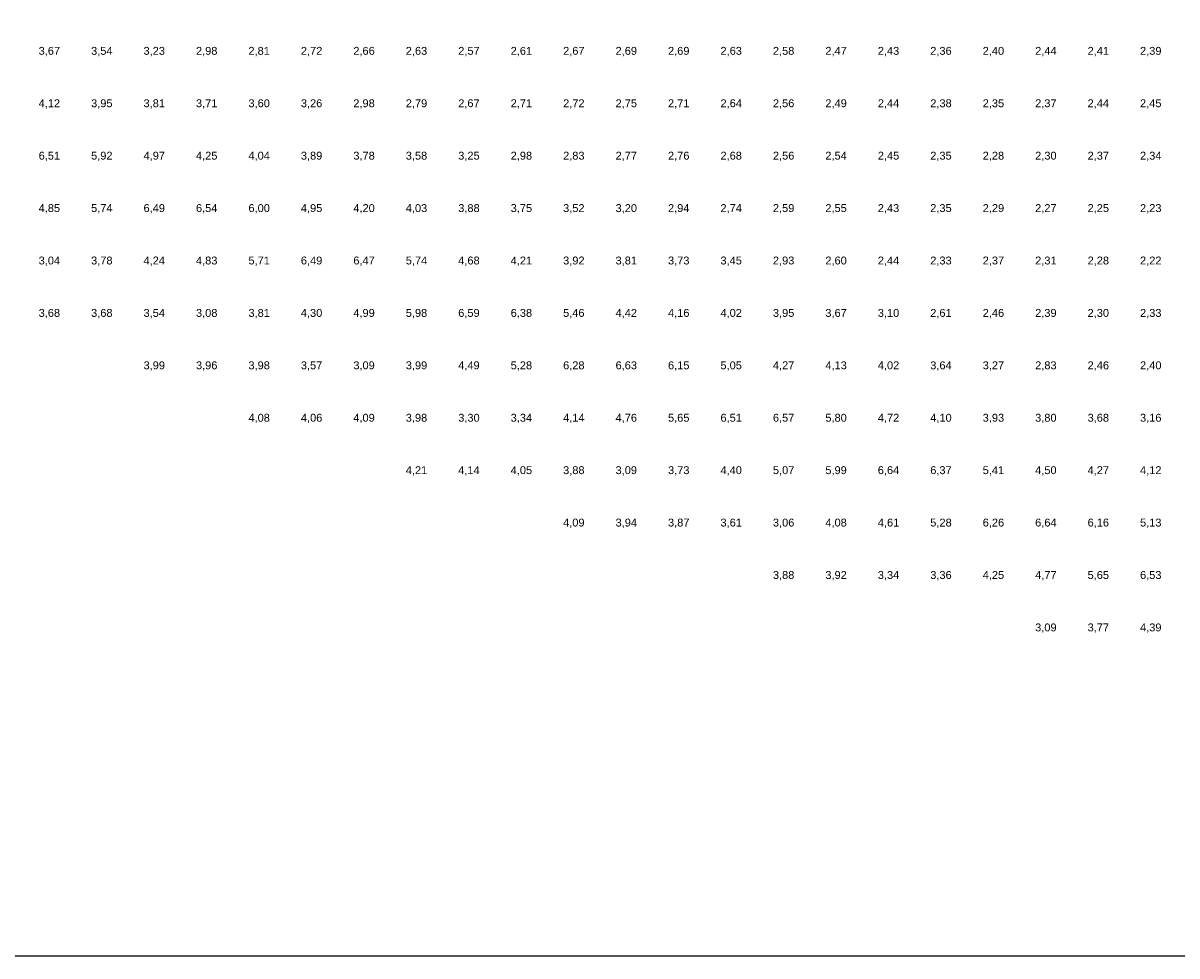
# Model space of a CAD drawing. Header units: metres. Extents: x 142558 to 144317, y 416662 to 417384.
# Tile 15 of 17: x 143880 to 144100, y 416662 to 416840. Entities that reach past the tile are written whole.
import ezdxf
from ezdxf.enums import TextEntityAlignment as Align

# ---------------------------------------------------------------- set-up
doc = ezdxf.new("R2010")
doc.units = ezdxf.units.M
doc.header["$MEASUREMENT"] = 0
doc.layers.add('beg_10Anno', color=252, linetype='Continuous')
doc.styles.add('Arial', font='arial.ttf')

msp = doc.modelspace()

# ---------------------------------------------------------------- linework, layer by layer
at = {"layer": 'Defpoints'}
msp.add_lwpolyline([(142557.58, 416662.34), (144285.74, 416662.34), (144285.74, 417384.1), (142557.58, 417384.1)], close=True, dxfattribs=at)

# ---------------------------------------------------------------- texts
at = {"layer": 'beg_10Anno', "style": 'Arial'}
for s, p in [('3,67', (143885, 416833.82)), ('3,54', (143895, 416833.82)), ('3,23', (143905, 416833.82)), ('2,98', (143915, 416833.82)), ('2,81', (143925, 416833.82)), ('2,72', (143935, 416833.82)), ('2,66', (143945, 416833.82)), ('2,63', (143955, 416833.82)), ('2,57', (143965, 416833.82)), ('2,61', (143975, 416833.82)), ('2,67', (143985, 416833.82)), ('2,69', (143995, 416833.82)), ('2,69', (144005, 416833.82)), ('2,63', (144015, 416833.82)), ('2,58', (144025, 416833.82)), ('2,47', (144035, 416833.82)), ('2,43', (144045, 416833.82)), ('2,36', (144055, 416833.82)), ('2,40', (144065, 416833.82)), ('2,44', (144075, 416833.82)), ('2,41', (144085, 416833.82)), ('2,39', (144095, 416833.82)), ('4,12', (143885, 416823.82)), ('3,95', (143895, 416823.82)), ('3,81', (143905, 416823.82)), ('3,71', (143915, 416823.82)), ('3,60', (143925, 416823.82)), ('3,26', (143935, 416823.82)), ('2,98', (143945, 416823.82)), ('2,79', (143955, 416823.82)), ('2,67', (143965, 416823.82)), ('2,71', (143975, 416823.82)), ('2,72', (143985, 416823.82)), ('2,75', (143995, 416823.82)), ('2,71', (144005, 416823.82)), ('2,64', (144015, 416823.82)), ('2,56', (144025, 416823.82)), ('2,49', (144035, 416823.82)), ('2,44', (144045, 416823.82)), ('2,38', (144055, 416823.82)), ('2,35', (144065, 416823.82)), ('2,37', (144075, 416823.82)), ('2,44', (144085, 416823.82)), ('2,45', (144095, 416823.82)), ('6,51', (143885, 416813.82)), ('5,92', (143895, 416813.82)), ('4,97', (143905, 416813.82)), ('4,25', (143915, 416813.82)), ('4,04', (143925, 416813.82)), ('3,89', (143935, 416813.82)), ('3,78', (143945, 416813.82)), ('3,58', (143955, 416813.82)), ('3,25', (143965, 416813.82)), ('2,98', (143975, 416813.82)), ('2,83', (143985, 416813.82)), ('2,77', (143995, 416813.82)), ('2,76', (144005, 416813.82)), ('2,68', (144015, 416813.82)), ('2,56', (144025, 416813.82)), ('2,54', (144035, 416813.82)), ('2,45', (144045, 416813.82)), ('2,35', (144055, 416813.82)), ('2,28', (144065, 416813.82)), ('2,30', (144075, 416813.82)), ('2,37', (144085, 416813.82)), ('2,34', (144095, 416813.82)), ('4,85', (143885, 416803.82)), ('5,74', (143895, 416803.82)), ('6,49', (143905, 416803.82)), ('6,54', (143915, 416803.82)), ('6,00', (143925, 416803.82)), ('4,95', (143935, 416803.82)), ('4,20', (143945, 416803.82)), ('4,03', (143955, 416803.82)), ('3,88', (143965, 416803.82)), ('3,75', (143975, 416803.82)), ('3,52', (143985, 416803.82)), ('3,20', (143995, 416803.82)), ('2,94', (144005, 416803.82)), ('2,74', (144015, 416803.82)), ('2,59', (144025, 416803.82)), ('2,55', (144035, 416803.82)), ('2,43', (144045, 416803.82)), ('2,35', (144055, 416803.82)), ('2,29', (144065, 416803.82)), ('2,27', (144075, 416803.82)), ('2,25', (144085, 416803.82)), ('2,23', (144095, 416803.82)), ('3,04', (143885, 416793.82)), ('3,78', (143895, 416793.82)), ('4,24', (143905, 416793.82)), ('4,83', (143915, 416793.82)), ('5,71', (143925, 416793.82)), ('6,49', (143935, 416793.82)), ('6,47', (143945, 416793.82)), ('5,74', (143955, 416793.82)), ('4,68', (143965, 416793.82)), ('4,21', (143975, 416793.82)), ('3,92', (143985, 416793.82)), ('3,81', (143995, 416793.82)), ('3,73', (144005, 416793.82)), ('3,45', (144015, 416793.82)), ('2,93', (144025, 416793.82)), ('2,60', (144035, 416793.82)), ('2,44', (144045, 416793.82)), ('2,33', (144055, 416793.82)), ('2,37', (144065, 416793.82)), ('2,31', (144075, 416793.82)), ('2,28', (144085, 416793.82)), ('2,22', (144095, 416793.82)), ('3,68', (143885, 416783.82)), ('3,68', (143895, 416783.82)), ('3,54', (143905, 416783.82)), ('3,08', (143915, 416783.82)), ('3,81', (143925, 416783.82)), ('4,30', (143935, 416783.82)), ('4,99', (143945, 416783.82)), ('5,98', (143955, 416783.82)), ('6,59', (143965, 416783.82)), ('6,38', (143975, 416783.82)), ('5,46', (143985, 416783.82)), ('4,42', (143995, 416783.82)), ('4,16', (144005, 416783.82)), ('4,02', (144015, 416783.82)), ('3,95', (144025, 416783.82)), ('3,67', (144035, 416783.82)), ('3,10', (144045, 416783.82)), ('2,61', (144055, 416783.82)), ('2,46', (144065, 416783.82)), ('2,39', (144075, 416783.82)), ('2,30', (144085, 416783.82)), ('2,33', (144095, 416783.82)), ('3,99', (143905, 416773.82)), ('3,96', (143915, 416773.82)), ('3,98', (143925, 416773.82)), ('3,57', (143935, 416773.82)), ('3,09', (143945, 416773.82)), ('3,99', (143955, 416773.82)), ('4,49', (143965, 416773.82)), ('5,28', (143975, 416773.82)), ('6,28', (143985, 416773.82)), ('6,63', (143995, 416773.82)), ('6,15', (144005, 416773.82)), ('5,05', (144015, 416773.82)), ('4,27', (144025, 416773.82)), ('4,13', (144035, 416773.82)), ('4,02', (144045, 416773.82)), ('3,64', (144055, 416773.82)), ('3,27', (144065, 416773.82)), ('2,83', (144075, 416773.82)), ('2,46', (144085, 416773.82)), ('2,40', (144095, 416773.82)), ('4,08', (143925, 416763.82)), ('4,06', (143935, 416763.82)), ('4,09', (143945, 416763.82)), ('3,98', (143955, 416763.82)), ('3,30', (143965, 416763.82)), ('3,34', (143975, 416763.82)), ('4,76', (143995, 416763.82)), ('5,65', (144005, 416763.82)), ('6,51', (144015, 416763.82)), ('6,57', (144025, 416763.82)), ('5,80', (144035, 416763.82)), ('4,72', (144045, 416763.82)), ('4,10', (144055, 416763.82)), ('3,93', (144065, 416763.82)), ('3,80', (144075, 416763.82)), ('3,68', (144085, 416763.82)), ('3,16', (144095, 416763.82)), ('4,14', (143985, 416763.82)), ('4,21', (143955, 416753.82)), ('4,14', (143965, 416753.82)), ('4,05', (143975, 416753.82)), ('3,88', (143985, 416753.82)), ('3,09', (143995, 416753.82)), ('3,73', (144005, 416753.82)), ('4,40', (144015, 416753.82)), ('5,07', (144025, 416753.82)), ('5,99', (144035, 416753.82)), ('6,64', (144045, 416753.82)), ('6,37', (144055, 416753.82)), ('5,41', (144065, 416753.82)), ('4,50', (144075, 416753.82)), ('4,27', (144085, 416753.82)), ('4,12', (144095, 416753.82)), ('4,09', (143985, 416743.82)), ('3,94', (143995, 416743.82)), ('3,87', (144005, 416743.82)), ('3,61', (144015, 416743.82)), ('3,06', (144025, 416743.82)), ('4,08', (144035, 416743.82)), ('4,61', (144045, 416743.82)), ('5,28', (144055, 416743.82)), ('6,26', (144065, 416743.82)), ('6,64', (144075, 416743.82)), ('6,16', (144085, 416743.82)), ('5,13', (144095, 416743.82)), ('3,88', (144025, 416733.82)), ('3,92', (144035, 416733.82)), ('3,34', (144045, 416733.82)), ('3,36', (144055, 416733.82)), ('4,25', (144065, 416733.82)), ('4,77', (144075, 416733.82)), ('5,65', (144085, 416733.82)), ('6,53', (144095, 416733.82)), ('3,09', (144075, 416723.82)), ('3,77', (144085, 416723.82)), ('4,39', (144095, 416723.82))]:
    msp.add_text(s, height=1.503, dxfattribs=at).set_placement(p, align=Align.BOTTOM_CENTER)

doc.saveas('drawing.dxf')
